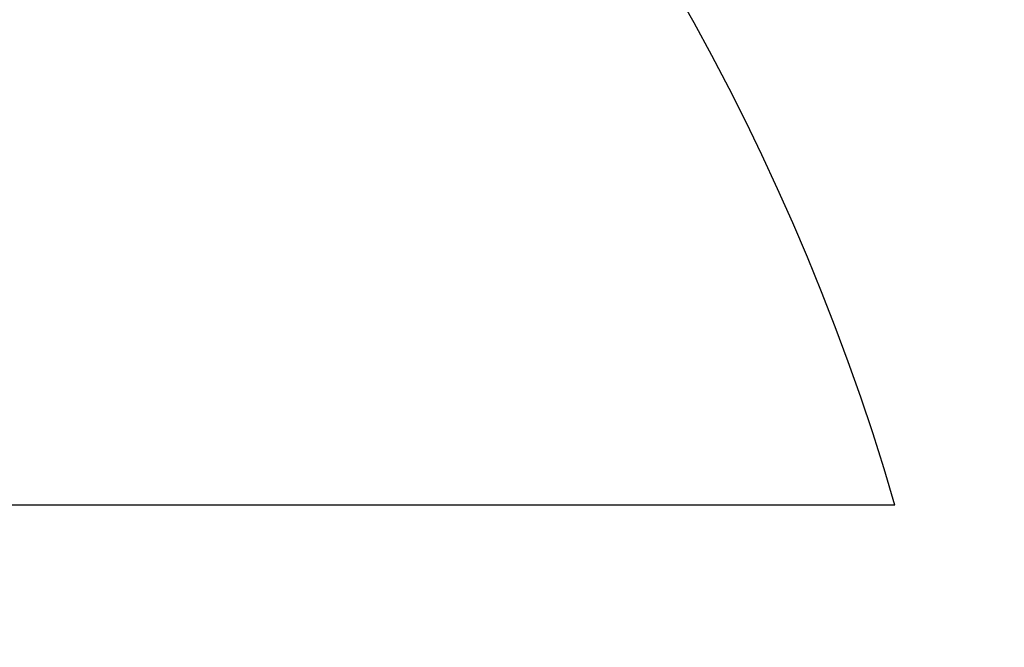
# Model space of a CAD drawing. Header units: millimetres. Extents: x 32 to 522, y 129 to 339.
# Tile 38 of 43: x 495.72 to 501.96, y 237.53 to 241.51. Entities that reach past the tile are written whole.
import ezdxf

# ---------------------------------------------------------------- set-up
doc = ezdxf.new("R2010")
doc.units = ezdxf.units.MM
doc.header["$LTSCALE"] = 30.734
doc.layers.add('KONSTR_EL', color=7, linetype='CONTINUOUS')

msp = doc.modelspace()

# ---------------------------------------------------------------- linework, layer by layer
at = {"layer": 'KONSTR_EL', "color": 4, "linetype": 'CONTINUOUS'}
msp.add_line((501.2715, 238.4317), (491.0715, 238.4317), dxfattribs=at)
for radius in [30, 24, 18]:
    msp.add_circle((486.8715, 234.2317), radius, dxfattribs=at)
for start, end in [(90, 360), (16.2602, 73.7398)]:
    msp.add_arc((486.8715, 234.2317), 15, start, end, dxfattribs=at)

doc.saveas('drawing.dxf')
